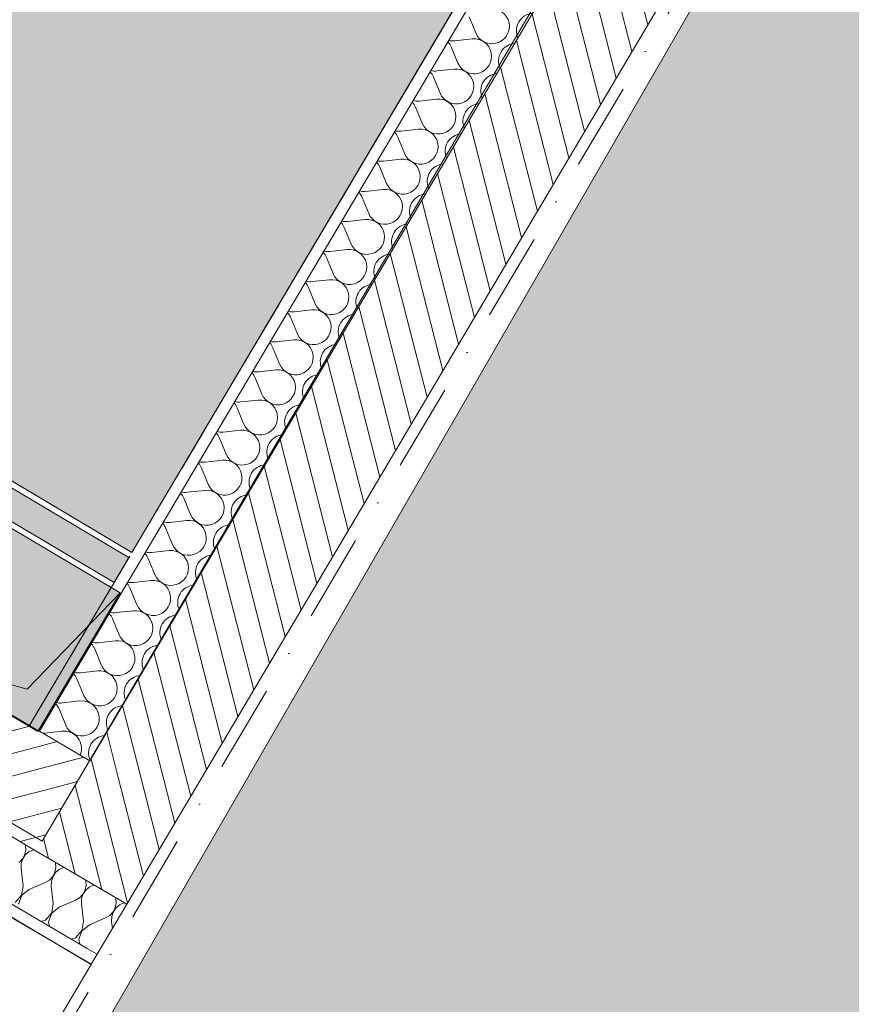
# Model space of a CAD drawing. Header units: millimetres. Extents: x -107151 to 48086, y -42122 to 26068.
# Tile 23 of 52: x -73958 to -72531, y -480 to 1208. Entities that reach past the tile are written whole.
import ezdxf
from ezdxf.enums import TextEntityAlignment as Align

# ---------------------------------------------------------------- set-up
doc = ezdxf.new("R2010")
doc.units = ezdxf.units.MM
doc.header["$MEASUREMENT"] = 0
for name, pattern in [('! URB Limite propriété', [300, 150, -75, 0, -75]), ('Tirets petits', [125, 75, -50]), ('Wipeout_Contour', [1000, 0, -1000])]:
    doc.linetypes.add(name, pattern=pattern)
for name, color, linetype in [('01-STR_Dalles.ARCHI', 7, 'Continuous'), ('01-STR_Murs extérieurs.ARCHI', 7, 'Continuous'), ('03-SURFACE _ Utile.ARCHI', 7, 'Continuous'), ('04-SOE_Cloisons .ARCHI', 7, 'Continuous'), ('04-SOE_Faux Plafond.ARCHI', 7, 'Continuous'), ('04-SOE_Revetement de sol.ARCHI', 7, 'Continuous'), ('06-REP _ EQUIP MOBI _ Fluides.ARCHI', 7, 'Continuous'), ('07-VRD_Terrain_Batiments.ARCHI', 7, 'Continuous'), ('Marques de Zone Archicad', 7, 'Continuous'), ('Nouveau_07-VRD_Terrain EDL_Parcelle.ARCHI', 7, 'Continuous')]:
    doc.layers.add(name, color=color, linetype=linetype)
doc.styles.add('STYLE_GENERE_1', font='arial.ttf')
doc.styles.add('STYLE_GENERE_2', font='arial.ttf')
pattern_1 = [(104.34148, (0, 0), (36.331375, 9.288768), [])]
pattern_2 = [(14.63202, (0, 0), (-9.47288, 36.283806), [])]

# ---------------------------------------------------------------- blocks, each defined once
blk = doc.blocks.new('Dalle_1_1', base_point=(-76544.5, 22024.4))
at = {"layer": '01-STR_Dalles.ARCHI', "color": 7, "linetype": 'Continuous', "lineweight": 5, "flags": 128}
blk.add_lwpolyline([(-35761.7, -1486.9), (-76544.5, 22024.4), (-87514.9, 4382), (-82216.1, 1323.8), (-82636.8, 474), (-77525.2, -2515.3), (-75594, 780.7), (-73919.8, -200.3), (-72002.7, 3053.2), (-57439.8, -5368.8), (-56247, -3333.1)], dxfattribs=at)
blk = doc.blocks.new('Espace collaboratif__14_1', base_point=(-79233.7, 3166.5))
at = {"layer": '03-SURFACE _ Utile.ARCHI', "linetype": 'Continuous', "lineweight": 0, "true_color": 0xe4e4e4}
blk.add_hatch(color=254, dxfattribs=at).paths.add_polyline_path([(-82179.3, 5123), (-83771.3, 2406.1), (-82006.1, 1387.3), (-82427.2, 536.8), (-77858.4, -2135.2), (-77695.5, -1857.3), (-77418.7, -2017.1), (-75651.1, 999.6), (-74199, 148.7), (-74021.7, 446.7), (-73765.9, 294.5), (-72535.7, 2369.9), (-79424.5, 6406.3), (-80317.3, 4882.6), (-80036.9, 4718.3), (-80239.1, 4373.2), (-80519.5, 4537.5), (-80688.3, 4249.4)])
at = {"layer": 'Marques de Zone Archicad', "color": 7, "lineweight": 5}
for tag, height, style, p in [('ROOM_NAME', 125, 'STYLE_GENERE_2', (-79678.1, 3961.5)), ('measuredAreaCode', 100, 'STYLE_GENERE_1', (-79795.9, 3763.1)), ('DUMMY_862', 100, 'STYLE_GENERE_1', (-79894.2, 3593)), ('DUMMY_863', 100, 'STYLE_GENERE_1', (-79623.5, 3436.7)), ('DUMMY_864', 100, 'STYLE_GENERE_1', (-79992.4, 3422.8)), ('ceilingHeightCode', 100, 'STYLE_GENERE_1', (-80090.6, 3252.7)), ('DUMMY_865', 100, 'STYLE_GENERE_1', (-79655.7, 3228.5)), ('DUMMY_861', 125, 'STYLE_GENERE_2', (-78316.7, 3204.1))]:
    blk.add_attdef(tag, text='', height=height, rotation=329.9997, dxfattribs=dict(at, style=style)).set_placement(p, align=Align.TOP_LEFT)
blk = doc.blocks.new('Dalle_4_1', base_point=(-75676.6, -3744.5))
at = {"layer": '07-VRD_Terrain_Batiments.ARCHI', "linetype": 'Continuous', "lineweight": 0, "true_color": 0x404040}
blk.add_hatch(color=250, dxfattribs=at).paths.add_polyline_path([(-75676.6, -3744.5), (-67765.8, -8311.8), (-64022.6, -1828.4), (-71933.4, 2738.9)])
at = {"layer": '07-VRD_Terrain_Batiments.ARCHI', "color": 7, "linetype": 'Continuous', "lineweight": 5, "flags": 128}
blk.add_lwpolyline([(-75676.6, -3744.5), (-67765.8, -8311.8), (-64022.6, -1828.4), (-71933.4, 2738.9)], close=True, dxfattribs=at)
blk = doc.blocks.new('Dalle_12_1', base_point=(-87291.7, 4437.9))
at = {"layer": '04-SOE_Faux Plafond.ARCHI', "color": 252, "linetype": 'Tirets petits', "lineweight": 5, "flags": 128}
blk.add_lwpolyline([(-87291.7, 4437.9), (-76490.4, 21808.4), (-36023.4, -1555.2), (-39411.7, -7251.8), (-43400.7, -4914.5), (-44935.1, -7533.1), (-55188.2, -1525.3), (-55569, -1302.2), (-61868.3, 2388.9), (-60121.8, 5369.6), (-63596.7, 7405.7), (-62757.3, 8840.1), (-65262.3, 10308), (-65757.5, 10598.2), (-65627.1, 10820.8), (-65972.2, 11023), (-66102.6, 10800.4), (-70073.8, 13127.5), (-70035.5, 13192.8), (-72449.2, 14601.8), (-72270.4, 14906.9), (-74211.7, 16044.4), (-74249.6, 15979.7), (-75417.1, 16663.7), (-82141.4, 5187.7), (-80715.1, 4352), (-77817.8, 9296.6), (-70849, 5213.7), (-73941.7, -2), (-75651.1, 999.6), (-77581.8, -2296.9), (-82427.2, 536.8), (-82006.1, 1387.3)], close=True, dxfattribs=at)
blk = doc.blocks.new('Dalle_15_1', base_point=(-76490.4, 21808.4))
at = {"layer": '04-SOE_Revetement de sol.ARCHI', "color": 7, "linetype": 'Continuous', "lineweight": 5, "flags": 128}
blk.add_lwpolyline([(-75443.8, 16766.3), (-82244, 5161), (-80688.3, 4249.3), (-80519.5, 4537.5), (-80239.1, 4373.2), (-80036.9, 4718.3), (-80317.3, 4882.6), (-79424.5, 6406.3), (-72535.3, 2370), (-73765.9, 294.5), (-74021.7, 446.7), (-74199, 148.7), (-75651.1, 999.6), (-77418.7, -2017.1), (-77695.5, -1857.3), (-77858.4, -2135.2), (-82427.2, 536.8), (-82006.1, 1387.3), (-87291.7, 4437.9), (-76490.4, 21808.4)], dxfattribs=at)
blk = doc.blocks.new('Mur_62_1', base_point=(-75782.9, -3696.4))
at = {"color": 254, "linetype": 'Wipeout_Contour', "lineweight": 0, "ltscale": 299587.393746}
blk.add_wipeout([(-75640.1, -3455.6), (-73835.8, -411.8), (-74076.7, -269), (-75881.8, -3314.2)], dxfattribs=at).dxf.layer = '01-STR_Murs extérieurs.ARCHI'
at = {"layer": '01-STR_Murs extérieurs.ARCHI', "color": 7, "linetype": 'Continuous', "lineweight": 5, "flags": 128}
for points in [[(-73835.8, -411.8), (-74076.7, -269)], [(-75782.9, -3696.4), (-73835.8, -411.8)]]:
    blk.add_lwpolyline(points, dxfattribs=at)
blk = doc.blocks.new('*X365')
at = {"layer": '01-STR_Murs extérieurs.ARCHI', "color": 7, "linetype": 'Continuous', "lineweight": 5}
for p, q in [((-73175.9, 1185.6), (-73187.3, 1213.3)), ((-73182, 1175.2), (-73211.8, 1172)), ((-73206.4, 1134), (-73217.9, 1161.7)), ((-73212.6, 1123.6), (-73242.4, 1120.4)), ((-73237, 1082.3), (-73248.5, 1110.1)), ((-73243.2, 1072), (-73273, 1068.8)), ((-73267.6, 1030.7), (-73279.1, 1058.5)), ((-73273.8, 1020.4), (-73303.6, 1017.2)), ((-73298.2, 979.1), (-73309.7, 1006.8)), ((-73304.4, 968.8), (-73334.2, 965.5)), ((-73328.8, 927.5), (-73340.3, 955.2)), ((-73334.9, 917.2), (-73364.8, 913.9)), ((-73359.4, 875.9), (-73370.9, 903.6)), ((-73365.5, 865.6), (-73395.4, 862.3)), ((-73390, 824.3), (-73401.5, 852)), ((-73396.1, 814), (-73426, 810.7)), ((-73420.6, 772.7), (-73432.1, 800.4)), ((-73426.7, 762.3), (-73456.6, 759.1)), ((-73451.2, 721), (-73462.7, 748.8)), ((-73457.3, 710.7), (-73487.2, 707.5)), ((-73481.8, 669.4), (-73493.3, 697.2)), ((-73487.9, 659.1), (-73517.7, 655.9)), ((-73512.4, 617.8), (-73523.9, 645.5)), ((-73543, 566.2), (-73554.5, 593.9)), ((-73518.5, 607.5), (-73548.3, 604.3)), ((-73573.6, 514.6), (-73585.1, 542.3)), ((-73549.1, 555.9), (-73578.9, 552.6)), ((-73604.2, 463), (-73615.7, 490.7)), ((-73579.7, 504.3), (-73609.5, 501)), ((-73634.8, 411.4), (-73646.2, 439.1)), ((-73610.3, 452.7), (-73640.1, 449.4)), ((-73640.9, 401), (-73670.7, 397.8)), ((-73665.4, 359.8), (-73676.8, 387.5)), ((-73671.5, 349.4), (-73701.3, 346.2)), ((-73696, 308.1), (-73707.4, 335.9)), ((-73702.1, 297.8), (-73731.9, 294.6)), ((-73726.6, 256.5), (-73738, 284.3)), ((-73732.7, 246.2), (-73762.5, 243)), ((-73757.2, 204.9), (-73768.6, 232.6)), ((-73763.3, 194.6), (-73793.1, 191.3)), ((-73787.8, 153.3), (-73799.2, 181)), ((-73793.9, 143), (-73823.7, 139.7)), ((-73818.4, 101.7), (-73829.8, 129.4)), ((-73824.5, 91.4), (-73854.3, 88.1)), ((-73848.9, 50.1), (-73860.4, 77.8)), ((-73855.1, 39.8), (-73884.9, 36.5)), ((-73879.5, -1.5), (-73891, 26.2)), ((-73885.7, -11.9), (-73915.5, -15.1))]:
    blk.add_line(p, q, dxfattribs=at)
for centre, start, end in [((-73148.1, 1197), 202.4716, 96.2114), ((-73076.1, 1189.2), 94.3784, 149.3415), ((-73076.1, 1189.2), 149.3415, 204.3045), ((-73245.6, 1150.2), 22.4716, 42.3301), ((-73215, 1201.8), 256.3529, 276.2114), ((-73178.7, 1145.4), 202.4716, 96.2114), ((-73106.7, 1137.6), 94.3784, 149.3415), ((-73106.7, 1137.6), 149.3415, 204.3045), ((-73276.2, 1098.6), 22.4716, 42.3301), ((-73245.6, 1150.2), 256.3529, 276.2114), ((-73209.3, 1093.8), 202.4716, 96.2114), ((-73137.2, 1086), 94.3784, 149.3415), ((-73137.2, 1086), 149.3415, 204.3045), ((-73306.8, 1047), 22.4716, 42.3301), ((-73276.2, 1098.6), 256.3529, 276.2114), ((-73239.9, 1042.2), 202.4716, 96.2114), ((-73167.8, 1034.3), 94.3784, 149.3415), ((-73167.8, 1034.3), 149.3415, 204.3045), ((-73337.4, 995.4), 22.4716, 42.3301), ((-73306.8, 1047), 256.3529, 276.2114), ((-73270.5, 990.6), 202.4716, 96.2114), ((-73198.4, 982.7), 149.3415, 204.3045), ((-73198.4, 982.7), 94.3784, 149.3415), ((-73368, 943.8), 22.4716, 42.3301), ((-73337.4, 995.4), 256.3529, 276.2114), ((-73301.1, 939), 202.4716, 96.2114), ((-73229, 931.1), 149.3415, 204.3045), ((-73229, 931.1), 94.3784, 149.3415), ((-73398.6, 892.1), 22.4716, 42.3301), ((-73368, 943.8), 256.3529, 276.2114), ((-73331.7, 887.4), 202.4716, 96.2114), ((-73259.6, 879.5), 94.3784, 149.3415), ((-73259.6, 879.5), 149.3415, 204.3045), ((-73398.6, 892.1), 256.3529, 276.2114), ((-73362.3, 835.7), 202.4716, 96.2114), ((-73429.2, 840.5), 22.4716, 42.3301), ((-73290.2, 827.9), 94.3784, 149.3415), ((-73290.2, 827.9), 149.3415, 204.3045), ((-73429.2, 840.5), 256.3529, 276.2114), ((-73392.9, 784.1), 202.4716, 96.2114), ((-73459.8, 788.9), 22.4716, 42.3301), ((-73320.8, 776.3), 94.3784, 149.3415), ((-73320.8, 776.3), 149.3415, 204.3045), ((-73423.5, 732.5), 202.4716, 96.2114), ((-73490.4, 737.3), 22.4716, 42.3301), ((-73459.8, 788.9), 256.3529, 276.2114), ((-73351.4, 724.7), 94.3784, 149.3415), ((-73351.4, 724.7), 149.3415, 204.3045), ((-73454.1, 680.9), 202.4716, 96.2114), ((-73521, 685.7), 22.4716, 42.3301), ((-73490.4, 737.3), 256.3529, 276.2114), ((-73382, 673.1), 94.3784, 149.3415), ((-73382, 673.1), 149.3415, 204.3045), ((-73484.7, 629.3), 202.4716, 96.2114), ((-73551.6, 634.1), 22.4716, 42.3301), ((-73521, 685.7), 256.3529, 276.2114), ((-73412.6, 621.4), 94.3784, 149.3415), ((-73412.6, 621.4), 149.3415, 204.3045), ((-73582.2, 582.5), 22.4716, 42.3301), ((-73551.6, 634.1), 256.3529, 276.2114), ((-73515.3, 577.7), 202.4716, 96.2114), ((-73443.2, 569.8), 94.3784, 149.3415), ((-73443.2, 569.8), 149.3415, 204.3045), ((-73612.8, 530.9), 22.4716, 42.3301), ((-73582.2, 582.5), 256.3529, 276.2114), ((-73545.9, 526.1), 202.4716, 96.2114), ((-73473.8, 518.2), 94.3784, 149.3415), ((-73473.8, 518.2), 149.3415, 204.3045), ((-73643.4, 479.2), 22.4716, 42.3301), ((-73612.8, 530.9), 256.3529, 276.2114), ((-73576.5, 474.4), 202.4716, 96.2114), ((-73504.4, 466.6), 94.3784, 149.3415), ((-73504.4, 466.6), 149.3415, 204.3045), ((-73674, 427.6), 22.4716, 42.3301), ((-73643.4, 479.2), 256.3529, 276.2114), ((-73607.1, 422.8), 202.4716, 96.2114), ((-73535, 415), 94.3784, 149.3415), ((-73535, 415), 149.3415, 204.3045), ((-73704.6, 376), 22.4716, 42.3301), ((-73674, 427.6), 256.3529, 276.2114), ((-73637.7, 371.2), 202.4716, 96.2114), ((-73565.6, 363.4), 94.3784, 149.3415), ((-73565.6, 363.4), 149.3415, 204.3045), ((-73735.2, 324.4), 22.4716, 42.3301), ((-73704.6, 376), 256.3529, 276.2114), ((-73668.3, 319.6), 202.4716, 96.2114), ((-73596.2, 311.8), 94.3784, 149.3415), ((-73596.2, 311.8), 149.3415, 204.3045), ((-73765.8, 272.8), 22.4716, 42.3301), ((-73735.2, 324.4), 256.3529, 276.2114), ((-73698.8, 268), 202.4716, 96.2114), ((-73626.8, 260.1), 94.3784, 149.3415), ((-73626.8, 260.1), 149.3415, 204.3045), ((-73796.4, 221.2), 22.4716, 42.3301), ((-73765.8, 272.8), 256.3529, 276.2114), ((-73729.4, 216.4), 202.4716, 96.2114), ((-73657.4, 208.5), 94.3784, 149.3415), ((-73657.4, 208.5), 149.3415, 204.3045), ((-73826.9, 169.6), 22.4716, 42.3301), ((-73796.4, 221.2), 256.3529, 276.2114), ((-73760, 164.8), 202.4716, 96.2114), ((-73688, 156.9), 94.3784, 149.3415), ((-73688, 156.9), 149.3415, 204.3045), ((-73857.5, 117.9), 22.4716, 42.3301), ((-73826.9, 169.6), 256.3529, 276.2114), ((-73790.6, 113.2), 202.4716, 96.2114), ((-73718.6, 105.3), 94.3784, 149.3415), ((-73718.6, 105.3), 149.3415, 204.3045), ((-73888.1, 66.3), 22.4716, 42.3301), ((-73857.5, 117.9), 256.3529, 276.2114), ((-73821.2, 61.5), 202.4716, 96.2114), ((-73749.2, 53.7), 149.3415, 204.3045), ((-73749.2, 53.7), 94.3784, 149.3415), ((-73918.7, 14.7), 22.4716, 42.3301), ((-73888.1, 66.3), 256.3529, 276.2114), ((-73851.8, 9.9), 202.4716, 96.2114), ((-73779.7, 2.1), 149.3415, 204.3045), ((-73779.7, 2.1), 94.3784, 149.3415), ((-73918.7, 14.7), 269.336, 276.2114), ((-73882.4, -41.7), 337.7685, 96.2114), ((-73810.3, -49.5), 94.3784, 149.3415), ((-73810.3, -49.5), 149.3415, 204.3045)]:
    blk.add_arc(centre, 30, start, end, dxfattribs=at)
blk = doc.blocks.new('Mur_86_1', base_point=(-72041.8, 3203))
at = {"layer": '01-STR_Murs extérieurs.ARCHI', "linetype": 'Continuous', "lineweight": 0, "true_color": 0x000000}
h = blk.add_hatch(dxfattribs=at)
h.set_pattern_fill('Hachure_simple_0001', color=18, style=0, pattern_type=2)
h.set_pattern_definition(pattern_1)
h.paths.add_polyline_path([(-72091, 2884.8), (-73838.2, -62.7), (-73682.9, -153.7), (-71935.2, 2794.5)])
h = blk.add_hatch(dxfattribs=at)
h.set_pattern_fill('Hachure_simple_0001', color=18, style=0, pattern_type=2)
h.set_pattern_definition(pattern_1)
h.paths.add_polyline_path([(-73838.2, -62.7), (-73899.4, -165.9), (-73878.2, -247.9), (-73774.6, -308.5), (-73682.9, -153.7)])
h = blk.add_hatch(dxfattribs=at)
h.set_pattern_fill('Hachure_simple_0001', color=18, style=0, pattern_type=2)
h.set_pattern_definition(pattern_1)
h.paths.add_polyline_path([(-73930, -217.5), (-73878.2, -247.9), (-73899.4, -165.9)])
at = {"layer": '01-STR_Murs extérieurs.ARCHI', "color": 7, "linetype": 'Continuous', "lineweight": 5}
for p, q in [((-73924.4, -12.1), (-72085.7, 3089.8)), ((-73838.2, -62.7), (-72091, 2884.8)), ((-73941.7, -2), (-73924.4, -12.1)), ((-73924.4, -12.1), (-73838.2, -62.7)), ((-73930, -217.5), (-73878.2, -247.9)), ((-73878.2, -247.9), (-73774.6, -308.5))]:
    blk.add_line(p, q, dxfattribs=at)
at = {"layer": '01-STR_Murs extérieurs.ARCHI', "color": 7, "linetype": 'Continuous', "lineweight": 5, "flags": 128}
for points in [[(-72052, 3185.8), (-73765.9, 294.5)], [(-73774.6, -308.5), (-71935.2, 2794.5)], [(-73771, 285.9), (-73796.5, 242.9)], [(-73801.6, 234.3), (-73941.7, -2)]]:
    blk.add_lwpolyline(points, dxfattribs=at)
at = {"layer": '01-STR_Murs extérieurs.ARCHI', "color": 7, "lineweight": 5}
blk.add_blockref('*X365', (0, 0), dxfattribs=at)
blk = doc.blocks.new('*X437')
at = {"layer": '01-STR_Murs extérieurs.ARCHI', "color": 7, "linetype": 'Continuous', "lineweight": 5}
for p, q in [((-73845.2, -268), (-73845.5, -267)), ((-73844.6, -276.2), (-73845.2, -268)), ((-73850.1, -291.7), (-73846.2, -284.3)), ((-73845.3, -284.9), (-73849.9, -291.8)), ((-73846.2, -284.3), (-73844.6, -276.2)), ((-73839.1, -279.4), (-73845.3, -284.9)), ((-73831.6, -275.9), (-73839.1, -279.4)), ((-73830.6, -275.8), (-73831.6, -275.9)), ((-73864.1, -302.4), (-73862.9, -301.9)), ((-73862.9, -301.9), (-73855.8, -297.7)), ((-73855.8, -297.7), (-73850.1, -291.7)), ((-73852.3, -299.7), (-73852.5, -308)), ((-73849.9, -291.8), (-73852.3, -299.7)), ((-73793.4, -298.3), (-73793.8, -297.3)), ((-73792.8, -306.6), (-73793.4, -298.3)), ((-73849.1, -337.8), (-73852.5, -308)), ((-73798.3, -322), (-73794.5, -314.7)), ((-73793.6, -315.2), (-73798.1, -322.1)), ((-73794.5, -314.7), (-73792.8, -306.6)), ((-73787.3, -309.8), (-73793.6, -315.2)), ((-73779.8, -306.3), (-73787.3, -309.8)), ((-73778.8, -306.1), (-73779.8, -306.3)), ((-73838.8, -343.9), (-73811.1, -332.2)), ((-73811.1, -332.2), (-73804, -328)), ((-73804, -328), (-73798.3, -322)), ((-73800.6, -330), (-73800.8, -338.3)), ((-73798.1, -322.1), (-73800.6, -330)), ((-73851.4, -351.5), (-73849.1, -337.8)), ((-73838.8, -343.9), (-73850.9, -353.5)), ((-73799.4, -350.3), (-73800.8, -338.3))]:
    blk.add_line(p, q, dxfattribs=at)
blk = doc.blocks.new('*X438')
at = {"layer": '01-STR_Murs extérieurs.ARCHI', "color": 7, "linetype": 'Continuous', "lineweight": 5}
for p, q in [((-73949.8, -223.7), (-73948.1, -215.6)), ((-73948.7, -207.3), (-73949.1, -206.3)), ((-73942.6, -218.8), (-73948.9, -224.2)), ((-73948.1, -215.6), (-73948.7, -207.3)), ((-73935.1, -215.3), (-73942.6, -218.8)), ((-73934.1, -215.1), (-73935.1, -215.3)), ((-73959.3, -237), (-73953.6, -231)), ((-73953.4, -231.1), (-73955.9, -239)), ((-73953.6, -231), (-73949.8, -223.7)), ((-73948.9, -224.2), (-73953.4, -231.1)), ((-73955.9, -239), (-73956.1, -247.3)), ((-73952.7, -277.1), (-73956.1, -247.3)), ((-73898, -254), (-73896.3, -245.9)), ((-73896.9, -237.7), (-73897.3, -236.7)), ((-73890.9, -249.1), (-73897.1, -254.5)), ((-73896.3, -245.9), (-73896.9, -237.7)), ((-73883.4, -245.6), (-73890.9, -249.1)), ((-73882.3, -245.4), (-73883.4, -245.6)), ((-73914.7, -271.6), (-73907.5, -267.4)), ((-73907.5, -267.4), (-73901.9, -261.3)), ((-73904.1, -269.4), (-73904.3, -277.6)), ((-73901.6, -261.5), (-73904.1, -269.4)), ((-73901.9, -261.3), (-73898, -254)), ((-73897.1, -254.5), (-73901.6, -261.5)), ((-73955.3, -293.3), (-73952.7, -277.1)), ((-73942.3, -283.2), (-73955.1, -293.4)), ((-73942.3, -283.2), (-73914.7, -271.6)), ((-73900.9, -307.5), (-73904.3, -277.6)), ((-73966.1, -305.7), (-73955.3, -293.3)), ((-73955.1, -293.4), (-73960.7, -308.9)), ((-73890.6, -313.5), (-73864.1, -302.4)), ((-73903.6, -323.6), (-73900.9, -307.5)), ((-73890.6, -313.5), (-73903.4, -323.8)), ((-73921.7, -338.3), (-73914.3, -336)), ((-73914.3, -336), (-73903.6, -323.6)), ((-73903.4, -323.8), (-73908.9, -339.2)), ((-73908.9, -339.2), (-73907.3, -346.7)), ((-73862.6, -366.3), (-73851.8, -354)), ((-73851.6, -354.1), (-73857.1, -369.5)), ((-73851.8, -354), (-73851.4, -351.5)), ((-73850.9, -353.5), (-73851.6, -354.1)), ((-73869.9, -368.6), (-73862.6, -366.3)), ((-73857.1, -369.5), (-73855.5, -377.1))]:
    blk.add_line(p, q, dxfattribs=at)
blk = doc.blocks.new('Mur_110_1', base_point=(-75650.5, 999.2))
at = {"layer": '01-STR_Murs extérieurs.ARCHI', "linetype": 'Continuous', "lineweight": 0, "true_color": 0x000000}
h = blk.add_hatch(dxfattribs=at)
h.set_pattern_fill('Hachure_simple_0001', color=18, style=0, pattern_type=2)
h.set_pattern_definition(pattern_2)
h.paths.add_polyline_path([(-73899.4, -165.9), (-73941.7, -2), (-75495.2, 908.2), (-75586.2, 752.9), (-73930, -217.5)])
h = blk.add_hatch(dxfattribs=at)
h.set_pattern_fill('Hachure_simple_0001', color=18, style=0, pattern_type=2)
h.set_pattern_definition(pattern_2)
h.paths.add_polyline_path([(-73941.7, -2), (-73934.6, -29.3), (-73924.4, -12.1)])
h = blk.add_hatch(dxfattribs=at)
h.set_pattern_fill('Hachure_simple_0001', color=18, style=0, pattern_type=2)
h.set_pattern_definition(pattern_2)
h.paths.add_polyline_path([(-73924.4, -12.1), (-73934.6, -29.3), (-73899.4, -165.9), (-73838.2, -62.7)])
at = {"layer": '01-STR_Murs extérieurs.ARCHI', "color": 7, "linetype": 'Continuous', "lineweight": 5}
for p, q in [((-75499.9, 702.4), (-73930, -217.5)), ((-75533.2, 606), (-73842.9, -384.4)), ((-73941.7, -2), (-73924.4, -12.1)), ((-73924.4, -12.1), (-73838.2, -62.7)), ((-73930, -217.5), (-73878.2, -247.9)), ((-73878.2, -247.9), (-73774.6, -308.5)), ((-73842.9, -384.4), (-73825.6, -394.6))]:
    blk.add_line(p, q, dxfattribs=at)
at = {"layer": '01-STR_Murs extérieurs.ARCHI', "color": 7, "linetype": 'Continuous', "lineweight": 5, "flags": 128}
for points in [[(-73941.7, -2), (-75495.2, 908.2)], [(-75543.3, 588.7), (-73835.8, -411.8)], [(-73825.6, -394.6), (-73774.6, -308.5)], [(-73835.8, -411.8), (-73825.6, -394.6)]]:
    blk.add_lwpolyline(points, dxfattribs=at)
at = {"layer": '01-STR_Murs extérieurs.ARCHI', "color": 7, "lineweight": 5}
for name in ['*X438', '*X437']:
    blk.add_blockref(name, (0, 0), dxfattribs=at)
blk = doc.blocks.new('Mur_134_1', base_point=(-74021.7, 446.7))
at = {"layer": '04-SOE_Cloisons .ARCHI', "linetype": 'Continuous', "lineweight": 0, "true_color": 0xffffff}
blk.add_hatch(color=7, dxfattribs=at).paths.add_polyline_path([(-74000.8, 364.5), (-73796.5, 242.9), (-73771, 285.9), (-73975.3, 407.4)])
at = {"layer": '04-SOE_Cloisons .ARCHI', "color": 7, "linetype": 'Continuous', "lineweight": 5}
for p, q in [((-73975.3, 407.4), (-74018.3, 433)), ((-73771, 285.9), (-73975.3, 407.4)), ((-73992.2, 359.3), (-74000.8, 364.5)), ((-73796.5, 242.9), (-73992.2, 359.3))]:
    blk.add_line(p, q, dxfattribs=at)
at = {"layer": '04-SOE_Cloisons .ARCHI', "color": 7, "linetype": 'Continuous', "lineweight": 5, "flags": 128}
for points in [[(-73765.9, 294.5), (-74013.1, 441.6)], [(-73997.4, 350.8), (-73801.6, 234.3)], [(-73771, 285.9), (-73796.5, 242.9)]]:
    blk.add_lwpolyline(points, dxfattribs=at)
blk = doc.blocks.new('Symbole ouverture sol 27[82]_1', base_point=(-74138.5, 113.4))
at = {"layer": '06-REP _ EQUIP MOBI _ Fluides.ARCHI', "linetype": 'Continuous', "lineweight": 0, "true_color": 0xffffff}
blk.add_hatch(color=7, dxfattribs=at).paths.add_polyline_path([(-73945.7, 59.9), (-73786.2, 225.2), (-73997.4, 350.8), (-74138.5, 113.4)])
at = {"layer": '06-REP _ EQUIP MOBI _ Fluides.ARCHI', "linetype": 'Continuous', "lineweight": 0, "true_color": 0x000000}
blk.add_hatch(color=18, dxfattribs=at).paths.add_polyline_path([(-74138.5, 113.4), (-73927.4, -12.2), (-73786.2, 225.2), (-73945.7, 59.9)])
at = {"layer": '06-REP _ EQUIP MOBI _ Fluides.ARCHI', "color": 8, "linetype": 'Continuous', "lineweight": 5, "flags": 128}
for points in [[(-73945.7, 59.9), (-73786.2, 225.2), (-73997.4, 350.8), (-74138.5, 113.4)], [(-74138.5, 113.4), (-73927.4, -12.2), (-73786.2, 225.2), (-73945.7, 59.9)]]:
    blk.add_lwpolyline(points, close=True, dxfattribs=at)

msp = doc.modelspace()

# ---------------------------------------------------------------- linework, layer by layer
at = {"layer": '03-SURFACE _ Utile.ARCHI', "color": 254, "linetype": 'Continuous', "lineweight": 0, "true_color": 0xe4e4e4, "flags": 128}
msp.add_lwpolyline([(-82179.307, 5122.982), (-83771.255, 2406.095), (-82006.099, 1387.343), (-82427.232, 536.761), (-77858.368, -2135.153), (-77695.533, -1857.252), (-77418.719, -2017.072), (-75651.115, 999.598), (-74198.969, 148.72), (-74021.735, 446.701), (-73765.908, 294.539), (-72535.706, 2369.857), (-79424.467, 6406.296), (-80317.256, 4882.624), (-80036.862, 4718.328), (-80239.079, 4373.217), (-80519.48, 4537.517), (-80688.33, 4249.351)], close=True, dxfattribs=at)

# ---------------------------------------------------------------- block references
at = {"layer": '01-STR_Dalles.ARCHI', "color": 7, "linetype": 'Continuous', "lineweight": 5}
msp.add_blockref('Dalle_1_1', (-76544.536, 22024.362), dxfattribs=at)
at = {"layer": '03-SURFACE _ Utile.ARCHI', "color": 7, "linetype": 'Continuous', "lineweight": 5}
msp.add_blockref('Espace collaboratif__14_1', (-79233.749, 3166.473), dxfattribs=at)
at = {"layer": '04-SOE_Cloisons .ARCHI', "color": 7, "lineweight": 5}
msp.add_blockref('Mur_134_1', (-74021.735, 446.701), dxfattribs=at)
at = {"layer": '04-SOE_Faux Plafond.ARCHI', "color": 252, "linetype": 'Tirets petits', "lineweight": 5}
msp.add_blockref('Dalle_12_1', (-87291.697, 4437.903), dxfattribs=at)
at = {"layer": '04-SOE_Revetement de sol.ARCHI', "color": 7, "linetype": 'Continuous', "lineweight": 5}
msp.add_blockref('Dalle_15_1', (-76490.431, 21808.373), dxfattribs=at)
at = {"layer": '06-REP _ EQUIP MOBI _ Fluides.ARCHI', "color": 8, "linetype": 'Continuous', "lineweight": 5}
msp.add_blockref('Symbole ouverture sol 27[82]_1', (-74138.524, 113.412), dxfattribs=at)
at = {"layer": '07-VRD_Terrain_Batiments.ARCHI', "color": 7, "linetype": 'Continuous', "lineweight": 5}
msp.add_blockref('Dalle_4_1', (-75676.611, -3744.468), dxfattribs=at)

# ---------------------------------------------------------------- next in the draw order: block references
at = {"layer": '01-STR_Murs extérieurs.ARCHI', "color": 7, "lineweight": 5}
msp.add_blockref('Mur_62_1', (-75782.919, -3696.43), dxfattribs=at)

# ---------------------------------------------------------------- next in the draw order: linework, layer by layer
at = {"layer": 'Nouveau_07-VRD_Terrain EDL_Parcelle.ARCHI', "color": 1, "linetype": '! URB Limite propriété', "lineweight": 15, "flags": 128}
msp.add_lwpolyline([(-75754.012, -3686.305), (-71932.52, 2759.858), (-40270.65, -15542.463)], dxfattribs=at)

# ---------------------------------------------------------------- next in the draw order: block references
at = {"layer": '01-STR_Murs extérieurs.ARCHI', "color": 7, "lineweight": 5}
for name, p in [('Mur_86_1', (-72041.81, 3203.045)), ('Mur_110_1', (-75650.456, 999.213))]:
    msp.add_blockref(name, p, dxfattribs=at)

doc.saveas('drawing.dxf')
